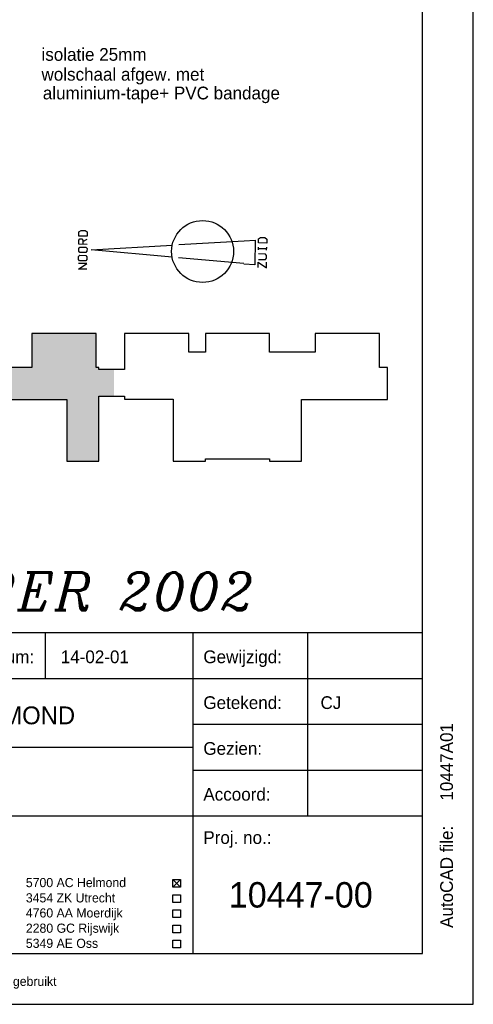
# Model space of a CAD drawing. Extents: x 9010 to 343255, y 15280 to 659207.
# Tile 72 of 76: x 119004 to 127910, y 15280 to 34619. Entities that reach past the tile are written whole.
import ezdxf

# ---------------------------------------------------------------- set-up
doc = ezdxf.new("R2010")
doc.units = 0
doc.header["$LTSCALE"] = 100
doc.layers.get('0').update_dxf_attribs({"linetype": 'CONTINUOUS'})
for name, color, linetype in [('00KAD025', 2, 'CONTINUOUS'), ('00KAD070', 5, 'CONTINUOUS'), ('AL$1----_ALGEMEEN', 7, 'CONTINUOUS'), ('AL$2----_RENVOOI', 7, 'CONTINUOUS'), ('AL$5----_NOORDPIJL', 7, 'CONTINUOUS'), ('BL$2----', 7, 'CONTINUOUS'), ('BL$4----', 7, 'CONTINUOUS'), ('BOUW', 8, 'CONTINUOUS'), ('WL561---', 4, 'CONTINUOUS'), ('WM521---', 1, 'CONTINUOUS')]:
    doc.layers.add(name, color=color, linetype=linetype)
doc.styles.add('BURO-018', font='BUROFONT.shx', dxfattribs={"height": 180})
doc.styles.add('BURO-025', font='BUROFONT.shx', dxfattribs={"height": 250})
doc.styles.add('BURO-035', font='BUROFONT.shx', dxfattribs={"height": 350})
doc.styles.add('BURO-050', font='BUROFONT.shx', dxfattribs={"height": 500})
doc.styles.add('ITALICC', font='italicc', dxfattribs={"width": 10, "height": 10})

# ---------------------------------------------------------------- blocks, each defined once
blk = doc.blocks.new('A0-HOR')
at = {"layer": '00KAD025', "linetype": 'CONTINUOUS'}
for p, q in [((1189, 0), (1189, 841)), ((0, 0), (1189, 0))]:
    blk.add_line(p, q, dxfattribs=at)
at = {"layer": '00KAD070', "linetype": 'CONTINUOUS'}
for p, q in [((1179, 10), (1179, 831)), ((10, 10), (1179, 10))]:
    blk.add_line(p, q, dxfattribs=at)
blk = doc.blocks.new('KUIJPERSKLEUR')
at = {"color": 1}
for p, q in [((-185, 73), (-10, 73)), ((-84, 64), (-84, 73)), ((-55, 10), (-55, 73)), ((-32.5, 37), (-32.5, 73)), ((-185, 64), (-10, 64)), ((-55, 55), (-10, 55)), ((-185, 50.5), (-55, 50.5)), ((-55, 46), (-10, 46)), ((-185, 37), (-10, 37)), ((-59, 24.51), (-57.5, 23.01)), ((-59, 23.01), (-57.5, 24.51)), ((-59, 24.51), (-57.5, 24.51)), ((-59, 23.01), (-59, 24.51)), ((-57.5, 24.51), (-57.5, 23.01)), ((-57.5, 23.01), (-59, 23.01)), ((-59, 20.01), (-59, 21.51)), ((-59, 21.51), (-57.5, 21.51)), ((-57.5, 21.51), (-57.5, 20.01)), ((-57.5, 20.01), (-59, 20.01)), ((-59, 17.05), (-59, 18.55)), ((-59, 18.55), (-57.5, 18.55)), ((-57.5, 18.55), (-57.5, 17.05)), ((-57.5, 17.05), (-59, 17.05)), ((-59, 14.05), (-59, 15.55)), ((-59, 15.55), (-57.5, 15.55)), ((-57.5, 15.55), (-57.5, 14.05)), ((-57.5, 14.05), (-59, 14.05)), ((-59, 12.58), (-57.5, 12.58)), ((-59, 11.08), (-59, 12.58)), ((-57.5, 12.58), (-57.5, 11.08)), ((-57.5, 11.08), (-59, 11.08))]:
    blk.add_line(p, q, dxfattribs=at)
for s, height, style, p in [('Gewijzigd:', 2.5, 'BURO-025', (-53, 67)), ('Datum:', 2.5, 'BURO-025', (-97, 67)), ('Getekend:', 2.5, 'BURO-025', (-53, 58)), ('Gezien:', 2.5, 'BURO-025', (-53, 49)), ('Accoord:', 2.5, 'BURO-025', (-53, 40)), ('Proj. no.:', 2.5, 'BURO-025', (-53, 31.5)), ('5700 AC Helmond', 1.8, 'BURO-018', (-87.85, 23.01)), ('3454 ZK Utrecht', 1.8, 'BURO-018', (-87.85, 20.01)), ('4760 AA Moerdijk', 1.8, 'BURO-018', (-87.85, 17.05)), ('2280 GC Rijswijk', 1.8, 'BURO-018', (-87.85, 14.05)), ('5349 AE Oss', 1.8, 'BURO-018', (-87.85, 11.08)), ('gekopieerd of aan derden ter inzage worden gegeven, noch voor of door derden worden gebruikt', 1.8, 'BURO-018', (-185, 3.61))]:
    blk.add_text(s, height=height, dxfattribs=dict(at, style=style)).set_placement(p)
at = {"color": 1, "style": 'BURO-025'}
blk.add_text('AutoCAD file:', height=2.5, rotation=90, dxfattribs=at).set_placement((-4, 15))
at = {"color": 150, "style": 'BURO-025'}
for tag, p in [('TKSCHAAL', (-167, 67)), ('TKBLADNR', (-124, 67)), ('TKDATCREAT', (-81, 67)), ('TKDATA', (-30, 67)), ('TKINIT', (-30, 58)), ('PRPRLEID', (-30, 49)), ('PRGRLEID', (-30, 40))]:
    blk.add_attdef(tag, p, '', height=2.5, dxfattribs=at)
at = {"color": 3, "style": 'BURO-035'}
for tag, p in [('PROMSCHR', (-177, 55)), ('TK1OMSCHR', (-177, 42))]:
    blk.add_attdef(tag, p, '', height=3.5, dxfattribs=at)
at = {"color": 1, "style": 'BURO-025'}
blk.add_attdef('TKFILE', (-4, 40), '', height=2.5, rotation=90, dxfattribs=at)
blk.add_attdef('PRNAAM', (-30, 31.5), '', height=2.5, dxfattribs=at)
at = {"color": 4, "style": 'BURO-050'}
blk.add_attdef('TKTEKNR', (-48, 19), '', height=5, dxfattribs=at)
blk = doc.blocks.new('A$C1CC46338')
at = {"layer": 'BL$4----'}
blk.add_hatch(color=8, dxfattribs=at).paths.add_polyline_path([(3286, 1799), (2991, 1799), (2991, 1844), (2934, 1844), (2934, 2507), (1675, 2507), (1675, 1844), (1114, 1844), (1114, 2507), (0, 2507), (0, 1220), (472, 1220), (472, 0), (1103, 0), (1103, 1214), (2360, 1214), (2360, 0), (2991, 0), (2991, 1280), (3286, 1280)])
at = {"layer": 'AL$1----_ALGEMEEN', "color": 8}
blk.add_circle((5025, 4120), 608, dxfattribs=at)
at = {"layer": 'AL$2----_RENVOOI', "color": 8}
blk.add_lwpolyline([(0, 2507), (0, 1220), (472, 1220), (472, 0), (1103, 0), (1103, 1214), (2360, 1214), (2360, 0), (2991, 0), (2991, 1280), (3495, 1280), (3495, 1220), (4450, 1220), (4450, 0), (5081, 0), (5081, 46), (6338, 46), (6338, 0), (6969, 0), (6969, 1214), (8654, 1214), (8654, 1844), (8496, 1844), (8496, 2507), (7237, 2507), (7237, 2140), (6339, 2140), (6339, 2507), (5080, 2507), (5080, 2140), (4755, 2140), (4755, 2507), (3495, 2507), (3495, 1799), (2991, 1799), (2991, 1844), (2934, 1844), (2934, 2507), (1675, 2507), (1675, 1844), (1114, 1844), (1114, 2507)], close=True, dxfattribs=at)
at = {"layer": 'AL$5----_NOORDPIJL', "color": 8}
for points in [[(2759, 4422), (2597, 4424), (2598, 4505), (2639, 4530), (2720, 4529), (2760, 4503), (2759, 4422)], [(2757, 4260), (2595, 4262), (2596, 4343), (2617, 4369), (2657, 4368), (2677, 4342), (2676, 4261)], [(2677, 4314), (2758, 4365)], [(4558, 4254), (5842, 4332)], [(5842, 4332), (6056, 4342), (6049, 3856), (5836, 3873)], [(6285, 4284), (6124, 4287), (6125, 4367), (6165, 4393), (6246, 4392), (6286, 4365), (6285, 4284)], [(2734, 4098), (2613, 4100), (2593, 4126), (2594, 4181), (2614, 4207), (2736, 4205), (2756, 4179), (2755, 4124), (2734, 4098)], [(4427, 4010), (2837, 4150), (4430, 4246)], [(6121, 3964), (6260, 3962), (6281, 3988), (6282, 4043), (6262, 4069), (6121, 4071)], [(6122, 4150), (6122, 4204)], [(6122, 4179), (6283, 4177)], [(6283, 4147), (6284, 4202)], [(2750, 3774), (2588, 3776), (2752, 3881), (2590, 3884)], [(2732, 3936), (2611, 3938), (2591, 3965), (2592, 4019), (2612, 4045), (2734, 4044), (2753, 4017), (2753, 3962), (2732, 3936)], [(5836, 3886), (4555, 3998)], [(6117, 3803), (6118, 3910), (6278, 3801), (6280, 3908)]]:
    blk.add_lwpolyline(points, dxfattribs=at)

msp = doc.modelspace()

# ---------------------------------------------------------------- block references
at = {"layer": 'BL$2----', "xscale": 100, "yscale": 100, "zscale": 100}
msp.add_blockref('A0-HOR', (9010.1, 15280.4), dxfattribs=at)
at = {"layer": 'BL$4----'}
ref = msp.add_blockref('KUIJPERSKLEUR', (127910.1, 15280.4), dxfattribs=dict(at, xscale=100, yscale=100, zscale=100))
ref.add_attrib('TKINIT', 'CJ', (124910.1, 21080.4), dxfattribs={"layer": '0', "color": 150, "height": 250, "style": 'BURO-025'})
ref.add_attrib('TKDATCREAT', '14-02-01', (119810.1, 21980.4), dxfattribs={"layer": '0', "color": 150, "height": 250, "style": 'BURO-025'})
ref.add_attrib('TKFILE', '10447A01', (127510.1, 19280.4), dxfattribs={"layer": '0', "color": 1, "height": 250, "rotation": 90, "style": 'BURO-025'})
ref.add_attrib('TKTEKNR', '10447-00', (123110.1, 17180.4), dxfattribs={"layer": '0', "color": 4, "height": 500, "style": 'BURO-050'})
ref.add_attrib('PROMSCHR', 'OPLEIDINGSCENTRUM KM-LAAN HELMOND', (110210.1, 20780.4), dxfattribs={"layer": '0', "color": 3, "height": 350, "style": 'BURO-035'})
at = {"layer": 'WM521---'}
msp.add_blockref('A$C1CC46338', (117569.5, 25946), dxfattribs=at)

# ---------------------------------------------------------------- texts
at = {"layer": 'BOUW', "color": 2, "linetype": 'CONTINUOUS', "style": 'BURO-025'}
for s, p in [('isolatie 25mm', (119431.8, 33811.2)), ('wolschaal afgew. met', (119431.8, 33421.2)), ('aluminium-tape+ PVC bandage', (119458.2, 33053.4))]:
    msp.add_text(s, height=250, dxfattribs=at).set_placement(p)
at = {"layer": 'WL561---', "color": 5, "linetype": 'CONTINUOUS', "style": 'ITALICC'}
msp.add_text('REVISIE DECEMBER 2002', height=739.2, dxfattribs=at).set_placement((109585.1, 23019.5))

doc.saveas('drawing.dxf')
